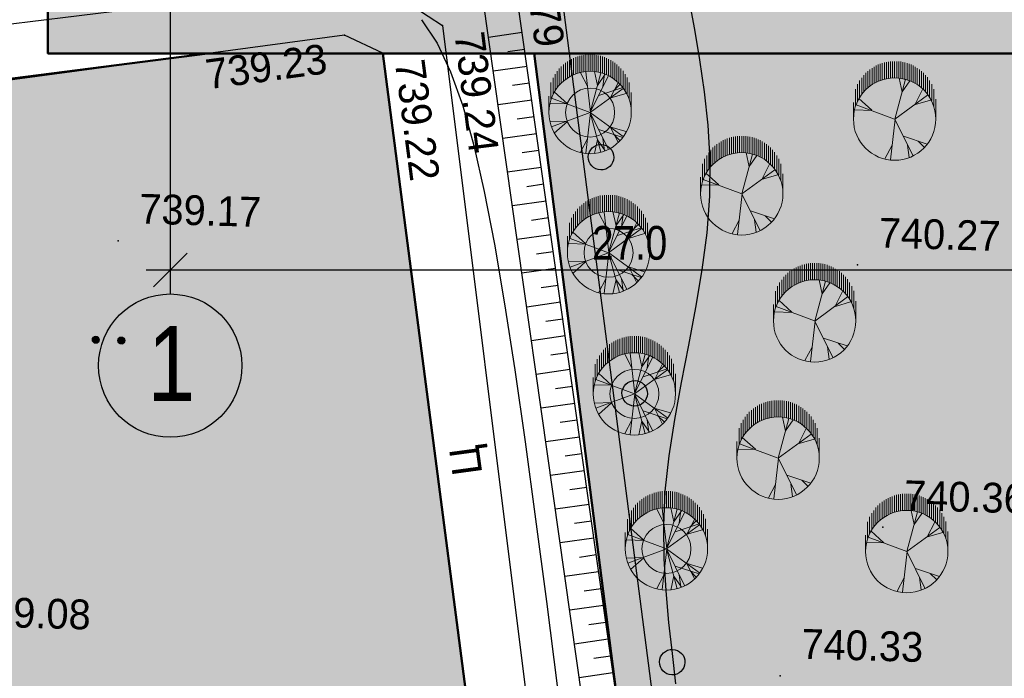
# Model space of a CAD drawing. Header units: millimetres. Extents: x -257011 to 237647566, y 2784933 to 6706507.
# Tile 17 of 256: x 10254229 to 10283163, y 2910329 to 2929674. Entities that reach past the tile are written whole.
import ezdxf
from ezdxf import colors
from ezdxf.entities.mleader import LeaderData, LeaderLine
from ezdxf.lldxf.tags import DXFTag
from ezdxf.math import Vec2, Vec3

# ---------------------------------------------------------------- set-up
doc = ezdxf.new("R2010")
doc.units = ezdxf.units.MM
doc.header["$LTSCALE"] = 1000
doc.header["$PDMODE"] = 32
doc.header["$PDSIZE"] = 0.3
for name, pattern in [('Д_ТРОТ_ТРУБА', [3, 1.5, -1.5]), ('ДОРОГИ_СТРОЯЩ', [9, 8, -1]), ('ОТКОС_НИЗ', [1.2, 0.2, -1])]:
    doc.linetypes.add(name, pattern=pattern)
for name, color, linetype in [('(004) Точки рельефа', 7, 'Continuous'), ('(014) Водопровод', 5, 'ИК_Водопровод -------в--------'), ('(025) Дорога', 7, 'Continuous'), ('(031) Горизонтали', 42, 'Continuous'), ('(035) Откосы', 7, 'Continuous'), ('(036) Растительность', 7, 'Continuous'), ('(038) Деревья', 7, 'Continuous'), ('TREE', 74, 'Continuous')]:
    doc.layers.add(name, color=color, linetype=linetype)
for name, color, linetype, lineweight in [('(032) Горизонтали утолщенные', 32, 'Continuous', 30), ('text', 1, 'Continuous', 13), ('Та', 250, 'Continuous', 25), ('Ф А С А Д', 250, 'Continuous', 15)]:
    doc.layers.add(name, color=color, linetype=linetype, lineweight=lineweight)
doc.styles.add('ATTR', font='romans.shx', dxfattribs={"width": 0.8, "height": 0.470416})
doc.styles.add('BM-431', font='txt')
doc.styles.add('D-431', font='txt', dxfattribs={"width": 2})
doc.styles.add('iso', font='isocpeur.TTF')
doc.styles.get("Standard").update_dxf_attribs({"font": 'ARIALN.TTF'})
doc.styles.add('X_ISO', font='isocpeui.ttf')
tags = doc.linetypes.add('HOT_WATER_SUPPLY', pattern='A,12.7,-5.08,["HW",Standard,S=2.54,R=0,X=-2.54,Y=-1.27],-5.08', length=22.86).pattern_tags.tags
tags[6] = DXFTag(74, 10)
doc.linetypes.add('KANALIS_K', pattern='A,1,["<",Standard,S=1.8,R=0,X=-0.9,Y=-0.9],3,-1,["К",Standard,S=1.8,R=0,X=-0.9,Y=-0.9],-1,10', length=16)
doc.linetypes.add('ИК_Водопровод -------в--------', pattern='A,9,-0.6,["В",Standard,S=1.2,R=0,X=0,Y=-0.6],-1.2', length=10.8)
doc.dimstyles.new('ISO-25_WS', dxfattribs={"dimscale": 141.414141, "dimtxt": 7, "dimasz": 7, "dimexe": 5, "dimexo": 20, "dimgap": 2, "dimtad": 1, "dimdec": 0, "dimdsep": 46, "dimtxsty": 'Standard', "dimblk": 'OBLIQUE', "dimcen": 2.5, "dimdle": 5, "dimclrd": 5, "dimclre": 5, "dimclrt": 5, "dimadec": 0, "dimazin": 0, "dimtfac": 1, "dimtdec": 0, "dimtmove": 0, "dimatfit": 3, "dimldrblk": 'OBLIQUE', "dimfxl": 0, "dimtolj": 1, "dimtzin": 0, "dimlwd": 30, "dimlwe": 30, "dimarcsym": 0})

# ---------------------------------------------------------------- blocks, each defined once
blk = doc.blocks.new('d')
at = {"layer": '(038) Деревья', "color": 30}
blk.add_ellipse((0, 0), major_axis=(0.265, 0.265), ratio=1, start_param=5.497787, end_param=11.780972, dxfattribs=at)
blk = doc.blocks.new('*X70')
at = {"color": 0}
for p, q in [((1.8, 2.04), (2.2, 2.04)), ((1.8, 2.03), (2.2, 2.03)), ((1.8, 2.02), (2.2, 2.02)), ((1.8, 2.01), (2.2, 2.01)), ((1.8, 2), (2.2, 2)), ((1.8, 1.99), (2.2, 1.99)), ((1.8, 1.98), (2.2, 1.98)), ((1.8, 1.97), (2.2, 1.97)), ((1.8, 1.96), (2.2, 1.96)), ((1.81, 2.07), (2.19, 2.07)), ((1.81, 2.06), (2.19, 2.06)), ((1.81, 2.05), (2.19, 2.05)), ((1.81, 1.95), (2.19, 1.95)), ((1.81, 1.94), (2.19, 1.94)), ((1.81, 1.93), (2.19, 1.93)), ((1.82, 2.09), (2.18, 2.09)), ((1.82, 2.08), (2.18, 2.08)), ((1.82, 1.92), (2.18, 1.92)), ((1.82, 1.91), (2.18, 1.91)), ((1.83, 2.11), (2.17, 2.11)), ((1.83, 2.1), (2.17, 2.1)), ((1.83, 1.9), (2.17, 1.9)), ((1.83, 1.89), (2.17, 1.89)), ((1.84, 2.12), (2.16, 2.12)), ((1.84, 1.88), (2.16, 1.88)), ((1.85, 2.13), (2.15, 2.13)), ((1.85, 1.87), (2.15, 1.87)), ((1.86, 2.14), (2.14, 2.14)), ((1.86, 1.86), (2.14, 1.86)), ((1.87, 2.15), (2.13, 2.15)), ((1.87, 1.85), (2.13, 1.85)), ((1.88, 2.16), (2.12, 2.16)), ((1.88, 1.84), (2.12, 1.84)), ((1.9, 2.17), (2.11, 2.17)), ((1.9, 1.83), (2.11, 1.83)), ((1.91, 2.18), (2.09, 2.18)), ((1.91, 1.82), (2.09, 1.82)), ((1.94, 2.19), (2.06, 2.19)), ((1.94, 1.81), (2.06, 1.81))]:
    blk.add_line(p, q, dxfattribs=at)
blk = doc.blocks.new('I04100')
blk.add_circle((0, 0), 0.2)
blk.add_blockref('*X70', (-2, -2))
blk = doc.blocks.new('kjvklglhl')
at = {"layer": '(004) Точки рельефа'}
for p in [(310.788, 503.765), (307.912, 503.399), (309.058, 502.896), (301.434, 497.175), (323.174, 497.081), (324.134, 489.394), (321.242, 484.947)]:
    blk.add_point(p, dxfattribs=at)
at = {"layer": '(014) Водопровод', "ltscale": 0.5, "flags": 128}
blk.add_lwpolyline([(325.711, 440.112), (326.312, 440.162), (325.744, 440.975), (323.361, 447.342), (313.499, 509.603), (261.079, 502.552), (256.511, 532.162)], dxfattribs=at)
at = {"layer": '(025) Дорога', "linetype": 'Д_ТРОТ_ТРУБА', "flags": 128}
for points in [[(323.251, 418.267), (300.714, 414.809), (283.138, 412.485), (281.122, 413.564), (275.085, 449.451), (270.84, 474.617), (267.554, 498.57), (282.371, 501.061), (308.67, 505.056), (310.788, 503.765), (314.781, 477.717), (318.108, 454.899), (323.251, 418.267)], [(321.731, 420.742), (316.881, 452.353), (313.048, 477.771), (309.058, 502.896), (307.912, 503.399), (283.734, 499.451), (269.193, 497.303), (272.561, 474.353), (276.62, 450.413), (282.198, 415.2), (283.437, 414.157), (320.719, 419.528), (321.731, 420.742)]]:
    blk.add_lwpolyline(points, dxfattribs=at)
at = {"layer": '(031) Горизонтали', "flags": 128}
blk.add_lwpolyline([(310.169, 503.914), (310.64, 503.235), (311.062, 502.407), (311.447, 501.42), (311.806, 500.262), (312.15, 498.92), (312.491, 497.383), (312.838, 495.643), (313.193, 493.713), (313.557, 491.606), (313.93, 489.34), (314.314, 486.931), (314.708, 484.393)], dxfattribs=at)
at = {"layer": '(032) Горизонтали утолщенные'}
blk.add_lwpolyline([(318.015, 504.679), (318.19, 503.854), (318.368, 502.969), (318.531, 502.032), (318.663, 501.05), (318.749, 500.028), (318.771, 498.974), (318.719, 497.894), (318.607, 496.797), (318.452, 495.689), (318.274, 494.579), (318.092, 493.474), (317.924, 492.383), (317.79, 491.313), (317.707, 490.272), (317.69, 489.266), (317.729, 488.292), (317.812, 487.346), (317.923, 486.421), (318.049, 485.514), (318.176, 484.619)], dxfattribs=at)
at = {"layer": '(035) Откосы'}
for p, q in [((312.149, 503.458), (313.135, 503.626)), ((312.726, 503.049), (313.219, 503.133)), ((312.317, 502.472), (313.303, 502.64)), ((312.894, 502.064), (313.387, 502.148)), ((312.485, 501.487), (313.471, 501.655)), ((313.062, 501.078), (313.555, 501.162)), ((312.654, 500.501), (313.639, 500.67)), ((313.23, 500.093), (313.723, 500.177)), ((312.822, 499.516), (313.807, 499.684)), ((313.398, 499.107), (313.891, 499.191)), ((312.99, 498.531), (313.975, 498.699)), ((313.566, 498.122), (314.059, 498.206)), ((313.158, 497.545), (314.143, 497.713)), ((313.734, 497.136), (314.227, 497.22)), ((313.326, 496.56), (314.311, 496.728)), ((313.903, 496.151), (314.395, 496.235)), ((313.494, 495.574), (314.479, 495.742)), ((314.071, 495.165), (314.563, 495.249)), ((313.662, 494.589), (314.647, 494.757)), ((314.239, 494.18), (314.731, 494.264)), ((313.83, 493.603), (314.815, 493.771)), ((314.407, 493.194), (314.899, 493.278)), ((313.998, 492.618), (314.983, 492.786)), ((314.575, 492.209), (315.067, 492.293)), ((314.166, 491.632), (315.152, 491.8)), ((314.743, 491.223), (315.236, 491.308)), ((314.334, 490.647), (315.32, 490.815)), ((314.911, 490.238), (315.404, 490.322)), ((314.502, 489.661), (315.488, 489.829)), ((315.079, 489.253), (315.572, 489.337)), ((314.67, 488.676), (315.656, 488.844)), ((315.247, 488.267), (315.74, 488.351)), ((314.838, 487.69), (315.824, 487.858)), ((315.415, 487.282), (315.908, 487.366)), ((315.006, 486.705), (315.992, 486.873)), ((315.583, 486.296), (316.076, 486.38)), ((315.174, 485.719), (316.16, 485.887)), ((315.751, 485.311), (316.244, 485.395)), ((315.342, 484.734), (316.328, 484.902))]:
    blk.add_line(p, q, dxfattribs=at)
blk.add_lwpolyline([(320.534, 458.04), (317.903, 475.66), (312.574, 506.915), (312.192, 507.383), (311.596, 507.687), (310.502, 508.023), (284.392, 504.328), (278.337, 503.244), (265.243, 500.775), (264.939, 500.462), (264.803, 499.989), (265.706, 495.765), (268.865, 477.481), (274.213, 445.131)], dxfattribs=at)
at = {"layer": '(035) Откосы', "linetype": 'ОТКОС_НИЗ'}
blk.add_lwpolyline([(319.844, 457.028), (319.619, 457.386), (319.514, 458.099), (316.916, 475.502), (311.633, 506.487), (311.551, 506.587), (311.219, 506.757), (310.421, 507.002), (284.551, 503.341), (278.518, 502.26), (265.85, 499.872), (266.688, 495.955), (269.851, 477.647), (275.2, 445.294), (281.12, 409.861), (281.136, 409.822), (281.351, 409.621), (310.666, 409.479), (317.618, 409.281), (323.511, 408.859), (324.497, 408.587)], dxfattribs=at)
at = {"layer": '(036) Растительность', "linetype": 'Continuous', "xscale": 0.5, "yscale": 0.5, "zscale": 0.5}
for p in [(300.862, 494.248), (301.612, 494.248)]:
    blk.add_blockref('I04100', p, dxfattribs=at)
at = {"layer": '(038) Деревья', "color": 30, "linetype": 'Continuous'}
for p in [(315.553, 500.026), (316.737, 493.12), (318.061, 485.258)]:
    blk.add_blockref('d', p, dxfattribs=at)
at = {"layer": '(004) Точки рельефа', "style": 'D-431'}
for s, rotation, p in [('739.79', 279.6758, (312.933, 506.684)), ('739.24', 278.7146, (311.143, 503.528)), ('739.23', 9.275, (303.947, 501.692)), ('739.22', 279.0241, (309.414, 502.662))]:
    blk.add_text(s, height=0.875, rotation=rotation, dxfattribs=at).set_placement(p)
for s, p in [('739.17', (302.034, 497.695)), ('740.27', (323.774, 497.601)), ('740.36', (324.734, 489.914)), ('739.08', (297.362, 485.733)), ('740.33', (321.842, 485.467))]:
    blk.add_text(s, height=0.875, dxfattribs=at).set_placement(p)
at = {"layer": '(025) Дорога', "linetype": 'ДОРОГИ_СТРОЯЩ', "style": 'BM-431'}
blk.add_text('Ц', height=0.875, rotation=99.3824, dxfattribs=at).set_placement((312.327, 490.647))
blk = doc.blocks.new('dhdyfh')
at = {"layer": 'TREE', "color": 92, "lineweight": 20}
for p, q in [((10253854, 5666529), (10253854, 5666039)), ((10253914, 5666083), (10253914, 5666567)), ((10253975, 5666109), (10253975, 5666601)), ((10254035, 5666629), (10254035, 5666140)), ((10254096, 5666652), (10254096, 5666163)), ((10254156, 5666184), (10254156, 5666675)), ((10254217, 5666691), (10254217, 5666204)), ((10254277, 5666217), (10254277, 5666705)), ((10254338, 5666714), (10254338, 5666227)), ((10254398, 5666235), (10254398, 5666724)), ((10254459, 5666724), (10254459, 5666238)), ((10254519, 5666243), (10254519, 5666724)), ((10254580, 5666724), (10254580, 5666240)), ((10254640, 5666233), (10254640, 5666724)), ((10254701, 5666717), (10254701, 5666227)), ((10254761, 5666215), (10254761, 5666706)), ((10254822, 5666693), (10254822, 5666199)), ((10254882, 5666186), (10254882, 5666674)), ((10254943, 5666652), (10254943, 5666166)), ((10255003, 5666140), (10255003, 5666629)), ((10255064, 5666601), (10255064, 5666114)), ((10255125, 5666081), (10255125, 5666565)), ((10255185, 5666529), (10255185, 5666042)), ((10253551, 5665761), (10253551, 5666240)), ((10253612, 5665831), (10253612, 5666323)), ((10253672, 5665895), (10253672, 5666384)), ((10253733, 5665949), (10253733, 5666439)), ((10253793, 5665998), (10253793, 5666487)), ((10254739, 5665821), (10254650, 5666236)), ((10255246, 5665998), (10255246, 5666487)), ((10255306, 5666441), (10255306, 5665949)), ((10255367, 5665893), (10255367, 5666384)), ((10255427, 5666323), (10255427, 5665828)), ((10255488, 5665756), (10255488, 5666256)), ((10253430, 5665555), (10253430, 5666052)), ((10253491, 5665666), (10253491, 5666158)), ((10254443, 5665800), (10254236, 5666193)), ((10254532, 5665031), (10254393, 5666223)), ((10254522, 5665028), (10254837, 5666198)), ((10254522, 5665031), (10255054, 5666100)), ((10254739, 5665828), (10254966, 5666152)), ((10254897, 5665793), (10254946, 5666154)), ((10255548, 5666158), (10255548, 5665664)), ((10255609, 5665574), (10255609, 5666055)), ((10253370, 5665419), (10253370, 5665908)), ((10254522, 5665028), (10255488, 5665736)), ((10254778, 5665531), (10255478, 5665762)), ((10255123, 5665467), (10255340, 5665898)), ((10255212, 5665677), (10255390, 5665854)), ((10255669, 5665911), (10255669, 5665409)), ((10253309, 5665030), (10253309, 5665514)), ((10254519, 5665030), (10253387, 5665451)), ((10253851, 5665290), (10253466, 5665636)), ((10255133, 5665459), (10255577, 5665590)), ((10255730, 5665030), (10255730, 5665615)), ((10253851, 5665282), (10253348, 5665297))]:
    blk.add_line(p, q, dxfattribs=at)
at = {"layer": 'TREE', "color": 30, "lineweight": 20, "true_color": 0xf8991e}
for p, q in [((10254519, 5665030), (10253387, 5664608)), ((10254532, 5665028), (10254393, 5663836)), ((10254522, 5665031), (10254837, 5663861)), ((10254522, 5665031), (10255488, 5664323)), ((10254522, 5665028), (10255054, 5663959)), ((10253851, 5664777), (10253348, 5664762)), ((10253851, 5664769), (10253466, 5664423)), ((10254778, 5664528), (10255478, 5664297)), ((10255123, 5664592), (10255340, 5664161)), ((10255133, 5664600), (10255577, 5664469)), ((10254443, 5664259), (10254236, 5663866)), ((10254739, 5664238), (10254650, 5663823)), ((10254739, 5664231), (10254966, 5663908)), ((10254897, 5664266), (10254946, 5663905)), ((10255212, 5664382), (10255390, 5664205))]:
    blk.add_line(p, q, dxfattribs=at)
blk.add_circle((10254519, 5665030), 1210, dxfattribs=at)
at = {"layer": 'TREE', "color": 92, "lineweight": 20}
blk.add_circle((10254519, 5665030), 720, dxfattribs=at)
at = {"layer": 'TREE', "color": 30, "lineweight": 20, "true_color": 0xf8991e, "style": 'ATTR', "width": 0.8, "flags": 9}
for p in [(10254522, 5665031), (10254522, 5665028)]:
    blk.add_attdef('ESTCODE', p, '', height=14.1, rotation=90, dxfattribs=at)
blk = doc.blocks.new('17')
at = {"layer": 'TREE', "color": 68, "lineweight": 20, "true_color": 0x306100}
for p, q in [((16375547, 10777897), (16376284, 10777897)), ((16375547, 10776055), (16376189, 10777778)), ((16375932, 10777072), (16375955, 10777838)), ((16376140, 10777805), (16376884, 10777805)), ((16375943, 10777072), (16376470, 10777658)), ((16376347, 10777713), (16377104, 10777713)), ((16376516, 10777620), (16377265, 10777620)), ((16376661, 10777528), (16377389, 10777528)), ((16376767, 10777436), (16377515, 10777436)), ((16376865, 10777344), (16377610, 10777344)), ((16376947, 10777252), (16377692, 10777252)), ((16377022, 10777160), (16377766, 10777160)), ((16377829, 10777068), (16377084, 10777068)), ((16377151, 10776976), (16377888, 10776976)), ((16377190, 10776884), (16377939, 10776884)), ((16374374, 10776171), (16373777, 10776487)), ((16377982, 10776792), (16377237, 10776792)), ((16378017, 10776699), (16377272, 10776699)), ((16377304, 10776607), (16378052, 10776607)), ((16378077, 10776515), (16377335, 10776515)), ((16377355, 10776423), (16378098, 10776423)), ((16375545, 10776036), (16373730, 10776246)), ((16375545, 10776051), (16373917, 10775240)), ((16375545, 10776051), (16377325, 10775571)), ((16375545, 10776051), (16376623, 10774580)), ((16378111, 10776331), (16377369, 10776331)), ((16377381, 10776239), (16378126, 10776239)), ((16378126, 10776147), (16377386, 10776147)), ((16378126, 10775963), (16377390, 10775963)), ((16377394, 10776055), (16378126, 10776055)), ((16374784, 10775661), (16374433, 10774595)), ((16376751, 10775721), (16377384, 10775856)), ((16376763, 10775721), (16377255, 10775376)), ((16378080, 10775594), (16377327, 10775594)), ((16377351, 10775686), (16378099, 10775686)), ((16378115, 10775778), (16377370, 10775778)), ((16377378, 10775870), (16378127, 10775870)), ((16374386, 10775481), (16373835, 10775406)), ((16376201, 10775120), (16376400, 10774445)), ((16376213, 10775135), (16376868, 10774805)), ((16377147, 10775134), (16377884, 10775134)), ((16377939, 10775226), (16377198, 10775226)), ((16377237, 10775318), (16377982, 10775318)), ((16378017, 10775410), (16377276, 10775410)), ((16377308, 10775502), (16378050, 10775502)), ((16374561, 10775000), (16374292, 10774730)), ((16377515, 10774673), (16376763, 10774673)), ((16376861, 10774765), (16377610, 10774765)), ((16377696, 10774857), (16376947, 10774857)), ((16377022, 10774949), (16377766, 10774949)), ((16377829, 10775042), (16377088, 10775042)), ((16375547, 10774213), (16376438, 10774213)), ((16376888, 10774305), (16376124, 10774305)), ((16376376, 10774397), (16377108, 10774397)), ((16377265, 10774489), (16376512, 10774489)), ((16376652, 10774581), (16377414, 10774581))]:
    blk.add_line(p, q, dxfattribs=at)
blk.add_circle((16375547, 10776055), 1842, dxfattribs=at)
at = {"layer": 'TREE', "color": 68, "lineweight": 20, "true_color": 0x306100, "style": 'ATTR', "width": 0.8, "flags": 9}
blk.add_attdef('ESTCODE', (16375545, 10776051), '', height=21.5, dxfattribs=at)
blk = doc.blocks.new('_Oblique')
at = {"color": 0, "linetype": 'ByBlock', "lineweight": -2}
blk.add_line((-0.5, -0.5), (0.5, 0.5), dxfattribs=at)
blk = doc.blocks.new('*D2010')
at = {"color": 5, "lineweight": 30, "ltscale": 1000, "transparency": 16777216}
for p, q in [((10258653, 2936003), (10258653, 2921617)), ((10285653, 2936003), (10285653, 2921617)), ((10257945, 2922324), (10286360, 2922324))]:
    blk.add_line(p, q, dxfattribs=at)
at = {"layer": 'Defpoints', "color": 0, "lineweight": 50, "ltscale": 1000, "transparency": 16777216}
for p in [(10258653, 2938831), (10285653, 2938831), (10285653, 2922324)]:
    blk.add_point(p, dxfattribs=at)
at = {"color": 5, "lineweight": 30, "ltscale": 1000, "transparency": 16777216, "xscale": 989.89898989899, "yscale": 989.89898989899, "zscale": 989.89898989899, "rotation": 180}
blk.add_blockref('_Oblique', (10258653, 2922324), dxfattribs=at)
at = {"color": 5, "lineweight": 30, "ltscale": 1000, "transparency": 16777216, "xscale": 989.89898989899, "yscale": 989.89898989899, "zscale": 989.89898989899}
blk.add_blockref('_Oblique', (10285653, 2922324), dxfattribs=at)
at = {"color": 5, "lineweight": 50, "ltscale": 1000, "transparency": 16777216, "insert": (10272153, 2923112), "char_height": 989.9, "attachment_point": 5, "bg_fill": 1, "box_fill_scale": 1.1, "bg_fill_color": 255, "bg_fill_transparency": 0}
blk.add_mtext('\\A1;27.0', dxfattribs=at)

msp = doc.modelspace()

# ---------------------------------------------------------------- hatches: boundary and pattern name
at = {"ltscale": 1000}
h = msp.add_hatch(dxfattribs=at)
h.set_pattern_fill('AR-SAND', color=252, scale=15, angle=266, style=0)
h.set_pattern_definition([(303.5, (0, -2512711.3), (734.005765, -27.267607), [0, -579.12, 0, -647.7, 0, -619.125]), (273.5, (0, -2512711.3), (1025.58269, -747.64719), [0, -312.42, 0, -521.97, 0, -200.025]), (233.5, (32.7, -2512243.8), (-80.614732, -1183.74871), [0, -190.5, 0, -685.8, 0, -895.35]), (223.5, (32.7, -2512243.8), (253.68491, -1165.87085), [0, -95.25, 0, -449.58, 0, -514.35])])
edge = h.paths.add_edge_path()
edge.add_line((10291002.532, 2960081.172), (10251302.532, 2960081.172))
edge.add_line((10251302.532, 2960081.172), (10251302.532, 2953441.587))
edge.add_arc((10249347.869, 2953672.358), 1968.239, 268.6947902, 353.2667331, ccw=False)
edge.add_line((10249303.036, 2951704.63), (10220352.394, 2951704.63))
edge.add_line((10220352.394, 2951704.63), (10215991.367, 2950337.707))
edge.add_line((10215991.367, 2950337.707), (10216373.559, 2947704.63))
edge.add_line((10216373.559, 2947704.63), (10251259.401, 2947704.63))
edge.add_arc((10251111.735, 2945668.945), 2041.034, 0.8726, 85.851123, ccw=False)
edge.add_line((10253152.532, 2945700.028), (10253152.532, 2939686.378))
edge.add_line((10253152.532, 2939686.378), (10239515.793, 2939686.378))
edge.add_line((10239515.793, 2939686.378), (10239243.473, 2942151.667))
edge.add_line((10239243.473, 2942151.667), (10236395.713, 2941837.099))
edge.add_line((10236395.713, 2941837.099), (10237195.679, 2935187.83))
edge.add_line((10237195.679, 2935187.83), (10239978.751, 2935495.253))
edge.add_line((10239978.751, 2935495.253), (10239670.439, 2938286.378))
edge.add_line((10239670.439, 2938286.378), (10257002.532, 2938286.378))
edge.add_line((10257002.532, 2938286.378), (10257002.532, 2941331.17))
edge.add_line((10257002.532, 2941331.17), (10256452.532, 2941331.17))
edge.add_line((10256452.532, 2941331.17), (10256302.532, 2941331.17))
edge.add_line((10256302.532, 2941331.17), (10256302.532, 2941481.17))
edge.add_line((10256302.532, 2941481.17), (10256302.532, 2945531.17))
edge.add_line((10256302.532, 2945531.17), (10256352.532, 2945531.17))
edge.add_line((10256352.532, 2945531.17), (10256765.947, 2944290.927))
edge.add_line((10256765.947, 2944290.927), (10257002.532, 2944245.121))
edge.add_line((10257002.532, 2944245.121), (10257002.532, 2945731.166))
edge.add_line((10257002.532, 2945731.166), (10256402.532, 2945731.166))
edge.add_line((10256402.532, 2945731.166), (10256402.532, 2946690.317))
edge.add_arc((10256353.376, 2946681.169), 50, -180, 10.5422531, ccw=False)
edge.add_arc((10256353.376, 2946681.169), 50, 10.5422531, 180, ccw=False)
edge.add_line((10256402.532, 2946690.317), (10256402.532, 2947531.172))
edge.add_line((10256402.532, 2947531.172), (10257002.532, 2947531.172))
edge.add_line((10257002.532, 2947531.172), (10257002.532, 2956131.172))
edge.add_line((10257002.532, 2956131.172), (10255002.532, 2956131.172))
edge.add_line((10255002.532, 2956131.172), (10255002.532, 2939686.378))
edge.add_line((10255002.532, 2939686.378), (10254652.532, 2939686.378))
edge.add_line((10254652.532, 2939686.378), (10254652.532, 2956481.172))
edge.add_line((10254652.532, 2956481.172), (10287702.532, 2956481.172))
edge.add_line((10287702.532, 2956481.172), (10287702.532, 2954865.572))
edge.add_line((10287702.532, 2954865.572), (10287702.532, 2932281.172))
edge.add_line((10287702.532, 2932281.172), (10255060.096, 2932281.172))
edge.add_line((10255060.096, 2932281.172), (10255060.096, 2928681.172))
edge.add_line((10255060.096, 2928681.172), (10291002.532, 2928681.172))
edge.add_line((10291002.532, 2928681.172), (10291002.532, 2960081.172))
edge = h.paths.add_edge_path(flags=17)
edge.add_line((10277302.532, 2936681.172), (10287352.532, 2936681.172))
edge.add_line((10287352.532, 2936681.172), (10287352.532, 2937181.172))
edge.add_line((10287352.532, 2937181.172), (10287302.532, 2937181.172))
edge.add_line((10287302.532, 2937181.172), (10276102.532, 2937181.172))
edge.add_line((10276102.532, 2937181.172), (10276102.532, 2935181.172))
edge.add_line((10276102.532, 2935181.172), (10275187.508, 2935181.172))
edge.add_arc((10275187.532, 2935131.172), 50, 0, 90.0280029, ccw=False)
edge.add_arc((10275187.532, 2935131.172), 50, -180, 0, ccw=False)
edge.add_arc((10275187.532, 2935131.172), 50, 90.0280029, 180, ccw=False)
edge.add_line((10275187.508, 2935181.172), (10272517.532, 2935181.172))
edge.add_arc((10272517.532, 2935131.172), 50, 0, 89.9999998, ccw=False)
edge.add_arc((10272517.532, 2935131.172), 50, -180, 0, ccw=False)
edge.add_arc((10272517.532, 2935131.172), 50, 89.9999998, 180, ccw=False)
edge.add_line((10272517.532, 2935181.172), (10271602.532, 2935181.172))
edge.add_line((10271602.532, 2935181.172), (10271602.532, 2937181.172))
edge.add_line((10271602.532, 2937181.172), (10257002.532, 2937181.172))
edge.add_line((10257002.532, 2937181.172), (10257002.532, 2938286.378))
edge.add_line((10257002.532, 2938286.378), (10255002.532, 2938286.378))
edge.add_line((10255002.532, 2938286.378), (10255002.532, 2936681.172))
edge.add_line((10255002.532, 2936681.172), (10270602.532, 2936681.172))
edge.add_line((10270602.532, 2936681.172), (10270602.532, 2932631.172))
edge.add_line((10270602.532, 2932631.172), (10277302.532, 2932631.172))
edge.add_line((10277302.532, 2932631.172), (10277302.532, 2936681.172))
at = {"lineweight": 30}
h = msp.add_hatch(color=256, dxfattribs=at)
h.set_gradient(color1=(255, 255, 255), one_color=1, tint=1)
h.paths.add_polyline_path([(10258811.002, 2921611.141, 1), (10258494.063, 2917412.44, 1)])
at = {"layer": 'Ф А С А Д', "linetype": 'KANALIS_K', "ltscale": 1000}
h = msp.add_hatch(dxfattribs=at)
h.set_pattern_fill('CROSS', color=92, scale=40, angle=95)
h.set_pattern_definition([(95, (0, -2921394.75), (-275.171012, 230.8958947), [127, -381]), (185, (57.72, -2921325.95), (-230.8958947, -275.171012), [127, -381])])
h.paths.add_polyline_path([(10254854.628, 2928023.136), (10259744.522, 2928681.172), (10264901.947, 2928681.172), (10267356.196, 2909819.065), (10268183.578, 2903460.228), (10271300.011, 2877944.35), (10275259.575, 2846209.516), (10274213.863, 2845024.841), (10255504.784, 2842864.01), (10236795.706, 2840703.18), (10235586.415, 2841780.696), (10231000.58, 2877136.464), (10227615.702, 2901181.606), (10224894.806, 2924217.086)])
h = msp.add_hatch(dxfattribs=at)
h.set_pattern_fill('CROSS', color=92, scale=40, angle=95)
h.set_pattern_definition([(95, (0, -2762778.6), (-275.171012, 230.8958947), [127, -381]), (185, (57.72, -2762709.8), (-230.8958947, -275.171012), [127, -381])])
edge = h.paths.add_edge_path()
edge.add_line((10286002.532, 2879931.479), (10286502.532, 2928681.172))
edge.add_line((10286502.532, 2928681.172), (10269349.482, 2928681.172))
edge.add_line((10269349.482, 2928681.172), (10275562.462, 2880214.577))
edge.add_line((10275562.462, 2880214.577), (10284147.488, 2880214.577))
edge.add_arc((10284147.488, 2873995.31), 6219.268, 72.6460502, 90, ccw=False)

# ---------------------------------------------------------------- linework, layer by layer
at = {"lineweight": 50, "ltscale": 1000}
msp.add_line((10275562.462, 2880214.577), (10269349.482, 2928681.172), dxfattribs=at)
msp.add_lwpolyline([(10255060.096, 2932681.172), (10255060.096, 2928681.172), (10291002.532, 2928681.172), (10291002.532, 2960081.172), (10251302.532, 2960081.172), (10251302.532, 2953441.587, -0.386730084), (10249303.036, 2951704.63), (10220352.394, 2951704.63), (10215991.367, 2950337.707), (10216373.559, 2947704.63), (10251259.401, 2947704.63, -0.388770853), (10253152.532, 2945700.028), (10253152.532, 2939686.378)], format="xyb", dxfattribs=at)
msp.add_lwpolyline([(10259744.522, 2928681.172), (10264901.947, 2928681.172), (10265470.699, 2924310.033), (10268183.578, 2903460.228), (10271300.011, 2877944.35), (10275259.575, 2846209.516), (10274213.863, 2845024.841), (10255504.784, 2842864.01), (10236795.706, 2840703.18), (10235586.415, 2841780.696), (10231000.58, 2877136.464), (10227615.702, 2901181.606), (10224894.806, 2924217.086), (10259744.522, 2928681.172)], dxfattribs=at)
at = {"color": 162, "lineweight": 30}
msp.add_circle((10258652.532, 2919511.79), 2105.323, dxfattribs=at)

# ---------------------------------------------------------------- block references
at = {"lineweight": 5, "xscale": 999.9999999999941, "yscale": 999.9999999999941, "zscale": 999.9999999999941, "rotation": 358.3893224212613}
msp.add_blockref('kjvklglhl', (9941829.75, 2434677.112), dxfattribs=at)
at = {"lineweight": 50}
for p in [(16471.719, -2738082.959), (17013.531, -2742200.066), (17772.901, -2746347.569), (18715.212, -2750901.168)]:
    msp.add_blockref('dhdyfh', p, dxfattribs=at)
at = {"color": 150, "lineweight": 100, "xscale": 0.6569891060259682, "yscale": 0.6569891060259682, "zscale": 0.6569891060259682, "rotation": 90}
for p in [(17359691.299, -7831801.8), (17355196.671, -7833996.479), (17357340.184, -7837731.436), (17356267.231, -7841760.532), (17360046.175, -7844505.362)]:
    msp.add_blockref('17', p, dxfattribs=at)

# ---------------------------------------------------------------- texts
at = {"color": 7, "ltscale": 30, "insert": (10049091.702, 2929588.156, -75415.319), "char_height": 1784.436705, "width": 106220.7207, "attachment_point": 1, "style": 'X_ISO'}
msp.add_mtext('                               ПОЯСНИТЕЛЬНАЯ ЗАПИСКА\\P\\pi4401.50942;    Проект энергоснабжения {\\C256; Samarqand viloyati Toyloq tumani "Хоnсhоrbоg\'" МFY dagi 11-son maktabni rekonstruksiya qilish. (360 o\'quvchi o\'rinli qo\'shimcha bino qurish).\\P\\pi0;}выполнен на основании ТУ САМ ПТЭС за №18238252188 от  01.07.2026 г.       \\P    Установленная мощность Ру=93,4 кВт.\\P    Расчетная мощность Рр=84 кВт.    \\P    По надежности энергоснабжение объект относятся к потребителям II категории.\\P    {\\C256;Точкой подключения основного источника электроснабжения принять ближайшую существующую в./в опору ВЛ-10 кВ фид. "\\C0;233\\C256;", на которой необходимо установить ПМ-10, ВЛ-10 кВ выполнено кабелем АПвПу-3(1х70) мм2 длиной 60 м в траншее в земле до проектного ТП.}\\P    Предусмотрена установка ТП-ГКТП с ТМ-100кВА.\\P    От ТП предусмотрена прокладка кабеля {\\C0;АВВГ} разного сечения в траншее в земле  до щитов объекта.  \\P    {\\C256;\\c0;Для резервного энергоснабжения теплонососа предусмотрена установка ДЭС мощностью 10 кВт. \\P\\C256;   } Наружное освещение территории объекта выполнено LED светильниками на установленными на металлических опорах. Управление наружным освещением предусмотрено комплектно.\\P    Кабели прокладываются в траншее на глубину 0,7 м от планировочной отметки земли в слое песка по 10см в каждую сторону. Все пересечения и сближении кабельных линий с подземными инженерными коммуникациями выполнить согласно норм и в местах пересечения кабель проложить в а/цементных трубах Д=100мм.                                         \\P    Учет электроэнергии предусмотрен электронным активно-реактивным счетчикам ЕХ-518 прямого включения с системой АИИСКУЭ на н./в. щите  проектного ТП, установленного в отдельном запирающемся  шкафу. \\P     Проектом предусмотрен контур заземления проектной  трансформаторной подстанции, всех щитов, ГРЩ и ДЭС. Сопротивление  растеканию тока не должно превышать 4 ома для ТП, всех  щитов, ГРЩ,  ДЭС.\\P  При производстве электромонтажных работ выполнять требования ПУЭ и ПТБ.', dxfattribs=at)
at = {"layer": 'text', "color": 7, "linetype": 'HOT_WATER_SUPPLY', "lineweight": 40, "ltscale": 500, "insert": (9988811.88, 2926147.228), "char_height": 1500, "width": 43130.04732, "attachment_point": 1, "style": 'iso'}
msp.add_mtext('\\pi10546;Ведомость рабочих черчежей', dxfattribs=at)
at = {"layer": 'Та', "insert": (10258688.56, 2920675.012), "char_height": 2200, "width": 5978.76596, "attachment_point": 2}
msp.add_mtext('{\\C162;1}', dxfattribs=at)

# ---------------------------------------------------------------- dimensions: what is measured, and where the dimension line sits
at = {"lineweight": 50, "ltscale": 1000}
dim = msp.add_linear_dim(base=(10285652.532, 2922324.185), p1=(10258652.532, 2938831.172), p2=(10285652.532, 2938831.172), text='27.0', dimstyle='ISO-25_WS', override={"dimtmove": 1, "dimtfill": 2, "dimtfillclr": 255}, dxfattribs=at)
dim.commit()
dim.dimension.update_dxf_attribs({"geometry": '*D2010', "text_midpoint": (10272152.532, 2923112.429)})

# ---------------------------------------------------------------- next in the draw order: leaders
at = {"ltscale": 250}
ml = msp.add_multileader_mtext('Standard', dxfattribs=at)
ml.set_content('АВВГ-(4x35) мм2 L=96 на Теплоносос\\Pв ПВХ тр.в траншее в земле. от {\\C0;ТП}', color=256, style='X_ISO')
ml.set_leader_properties()
ml.build(insert=Vec2(0, 0))
ml.multileader.update_dxf_attribs({"text_left_attachment_type": 6, "text_right_attachment_type": 6, "dogleg_length": 0.002, "arrow_head_size": 470.717, "scale": 500})
ctx = ml.context
ctx.base_point, ctx.scale, ctx.char_height, ctx.arrow_head_size, ctx.landing_gap_size, ctx.plane_origin, ctx.plane_x_axis, ctx.plane_y_axis = Vec3(10608578.136, 2963984.565), 500, 784.52892, 470.717, 0, Vec3(10593163.695, 2941475.424), Vec3(0.999942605, 0.010713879), Vec3(-0.010713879, 0.999942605)
ctx.left_attachment, ctx.right_attachment, ctx.text_align_type = 6, 6, 1
notes = []
notes.append((ctx, [(1, (1, 1, 0), (10608577.509, 2963984.558), (0.999942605, 0.010713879), 0.628, [(1, [(10603694.136, 2953153.697)], 0, [])])]))
ctx.mtext.insert, ctx.mtext.text_direction, ctx.mtext.rotation, ctx.mtext.width, ctx.mtext.alignment, ctx.mtext.flow_direction = Vec3(10618177.731, 2965107.365), Vec3(0.999942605, 0.010713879), 0.010714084, 19312.2629, 2, 5
ctx.mtext.has_bg_fill, ctx.mtext.bg_color, ctx.mtext.bg_scale_factor, ctx.mtext.bg_transparency, ctx.mtext.use_window_bg_color = 1, -1023410172, 1.1, 0, 0
for ctx, leaders in notes:
    for number, flags, end, landing, length, lines in leaders:
        leader = LeaderData()
        leader.index, (leader.has_last_leader_line, leader.has_dogleg_vector, leader.attachment_direction) = number, flags
        leader.last_leader_point, leader.dogleg_vector, leader.dogleg_length = Vec3(end), Vec3(landing), length
        for number, points, colour, breaks in lines:
            line = LeaderLine()
            line.index, line.vertices, line.color, line.breaks = number, Vec3.list(points), colors.encode_raw_color(colour), breaks
            leader.lines.append(line)
        ctx.leaders.append(leader)

doc.saveas('drawing.dxf')
